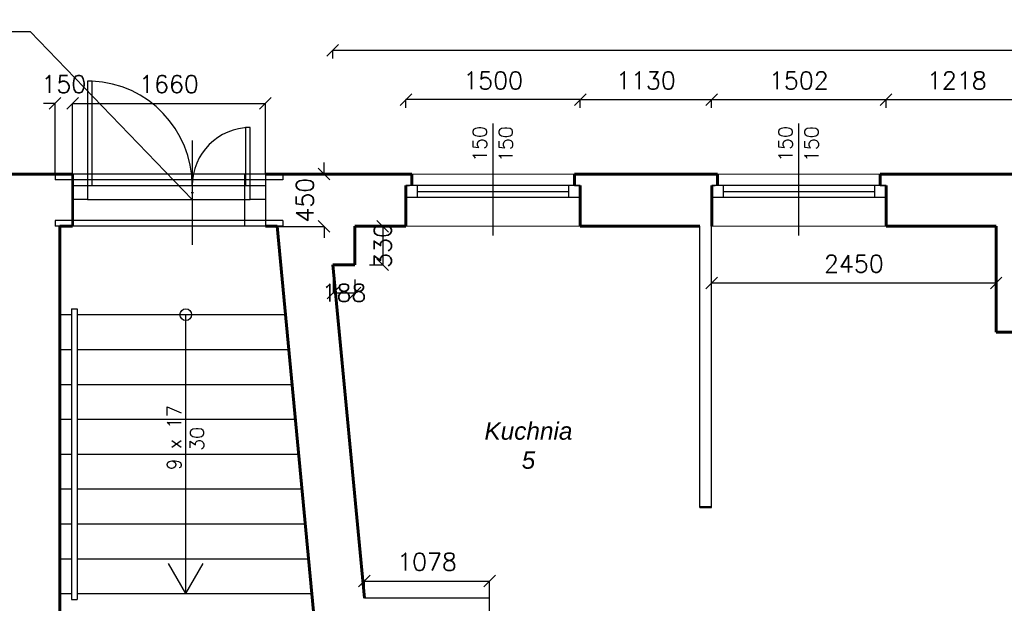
# Model space of a CAD drawing. Header units: millimetres. Extents: x -29041 to 64500, y 110629 to 283923.
# Tile 41 of 49: x 23348 to 31823, y 192978 to 198001. Entities that reach past the tile are written whole.
import ezdxf

# ---------------------------------------------------------------- set-up
doc = ezdxf.new("R2010")
doc.units = ezdxf.units.MM
doc.linetypes.add('DASHED', pattern=[0.75, 0.5, -0.25])
for name, color, linetype, lineweight in [('A_27-wyburzenia', 51, 'DASHED', 9), ('ISTN_PRZEKROJOWA', 7, 'Continuous', 60), ('ISTN_WIDOKOWA', 7, 'Continuous', 13), ('opis_okno', 44, 'Continuous', 13), ('opisy_pomieszczen', 1, 'Continuous', 20), ('PROJ_PPOŻ', 5, 'Continuous', 13)]:
    doc.layers.add(name, color=color, linetype=linetype, lineweight=lineweight)
for name, color, linetype in [('beton', 7, 'Continuous'), ('cienka', 1, 'Continuous'), ('konstrukcja', 3, 'Continuous'), ('sciany', 7, 'Continuous')]:
    doc.layers.add(name, color=color, linetype=linetype)
doc.styles.add('SLAWEK', font='simplex.shx', dxfattribs={"width": 0.7, "height": 1})
doc.styles.get("Standard").update_dxf_attribs({"font": 'arial.ttf'})
doc.styles.add('TXT 50', font='simplex.shx', dxfattribs={"height": 150})
doc.styles.add('txt150', font='arial.ttf', dxfattribs={"height": 150})
doc.dimstyles.new('wymiary1do50', dxfattribs={"dimtxt": 150, "dimasz": 100, "dimexe": 0.18, "dimexo": 0.066, "dimgap": 90, "dimtad": 1, "dimdec": 0, "dimzin": 0, "dimdsep": 46, "dimtxsty": 'txt150', "dimblk": 'OBLIQUE', "dimcen": 0.09, "dimclrd": 1, "dimclre": 1, "dimadec": 0, "dimazin": 0, "dimtfac": 1, "dimtdec": 0, "dimtix": 1, "dimtofl": 0, "dimtmove": 2, "dimatfit": 3, "dimfxl": 1, "dimtfillclr": 256, "dimtolj": 1, "dimtzin": 0, "dimarcsym": 0})

# ---------------------------------------------------------------- blocks, each defined once
blk = doc.blocks.new('_Oblique')
at = {"layer": 'sciany', "color": 0, "lineweight": -2}
blk.add_line((-0.5, -0.5), (0.5, 0.5), dxfattribs=at)
blk = doc.blocks.new('*D422')
at = {"layer": 'beton', "color": 1, "lineweight": -2}
for p, q in [((26042.7, 197667.2), (26042.7, 197737.3)), ((26042.7, 197737.1), (39412.7, 197737.1)), ((39412.7, 197667.2), (39412.7, 197737.3))]:
    blk.add_line(p, q, dxfattribs=at)
at = {"layer": 'Defpoints', "color": 0}
for p in [(39412.7, 197737.1), (26042.7, 197667.1), (39412.7, 197667.1)]:
    blk.add_point(p, dxfattribs=at)
at = {"layer": 'beton', "color": 1, "lineweight": -2, "xscale": 100, "yscale": 100, "zscale": 100, "rotation": 180}
blk.add_blockref('_Oblique', (26042.7, 197737.1), dxfattribs=at)
at = {"layer": 'beton', "color": 1, "lineweight": -2, "xscale": 100, "yscale": 100, "zscale": 100}
blk.add_blockref('_Oblique', (39412.7, 197737.1), dxfattribs=at)
at = {"layer": 'beton', "color": 0, "insert": (32727.7, 197902.1), "char_height": 150, "attachment_point": 5, "style": 'TXT 50'}
blk.add_mtext('\\A1;13370', dxfattribs=at)
blk = doc.blocks.new('*D448')
at = {"layer": 'beton', "color": 1, "lineweight": -2}
for p, q in [((26672.7, 197242.7), (26672.7, 197312.8)), ((28172.7, 197312.6), (26672.7, 197312.6)), ((28172.7, 197242.7), (28172.7, 197312.8))]:
    blk.add_line(p, q, dxfattribs=at)
at = {"layer": 'Defpoints', "color": 0}
for p in [(26672.7, 197312.6), (26672.7, 197242.6), (28172.7, 197242.6)]:
    blk.add_point(p, dxfattribs=at)
at = {"layer": 'beton', "color": 1, "lineweight": -2, "xscale": 100, "yscale": 100, "zscale": 100, "rotation": 180}
blk.add_blockref('_Oblique', (26672.7, 197312.6), dxfattribs=at)
at = {"layer": 'beton', "color": 1, "lineweight": -2, "xscale": 100, "yscale": 100, "zscale": 100}
blk.add_blockref('_Oblique', (28172.7, 197312.6), dxfattribs=at)
at = {"layer": 'beton', "color": 0, "insert": (27422.7, 197477.6), "char_height": 150, "attachment_point": 5, "style": 'TXT 50'}
blk.add_mtext('\\A1;1500', dxfattribs=at)
blk = doc.blocks.new('*D449')
at = {"layer": 'beton', "color": 1, "lineweight": -2}
for p, q in [((28172.7, 197242.7), (28172.7, 197312.8)), ((28172.7, 197312.6), (29302.7, 197312.6)), ((29302.7, 197242.7), (29302.7, 197312.8))]:
    blk.add_line(p, q, dxfattribs=at)
at = {"layer": 'Defpoints', "color": 0}
for p in [(29302.7, 197312.6), (28172.7, 197242.6), (29302.7, 197242.6)]:
    blk.add_point(p, dxfattribs=at)
at = {"layer": 'beton', "color": 1, "lineweight": -2, "xscale": 100, "yscale": 100, "zscale": 100, "rotation": 180}
blk.add_blockref('_Oblique', (28172.7, 197312.6), dxfattribs=at)
at = {"layer": 'beton', "color": 1, "lineweight": -2, "xscale": 100, "yscale": 100, "zscale": 100}
blk.add_blockref('_Oblique', (29302.7, 197312.6), dxfattribs=at)
at = {"layer": 'beton', "color": 0, "insert": (28737.7, 197477.6), "char_height": 150, "attachment_point": 5, "style": 'TXT 50'}
blk.add_mtext('\\A1;1130', dxfattribs=at)
blk = doc.blocks.new('*D450')
at = {"layer": 'beton', "color": 1, "lineweight": -2}
for p, q in [((29302.7, 197242.7), (29302.7, 197312.8)), ((29302.7, 197312.6), (30804.6, 197312.6)), ((30804.6, 197242.7), (30804.6, 197312.8))]:
    blk.add_line(p, q, dxfattribs=at)
at = {"layer": 'Defpoints', "color": 0}
for p in [(30804.6, 197312.6), (29302.7, 197242.6), (30804.6, 197242.6)]:
    blk.add_point(p, dxfattribs=at)
at = {"layer": 'beton', "color": 1, "lineweight": -2, "xscale": 100, "yscale": 100, "zscale": 100, "rotation": 180}
blk.add_blockref('_Oblique', (29302.7, 197312.6), dxfattribs=at)
at = {"layer": 'beton', "color": 1, "lineweight": -2, "xscale": 100, "yscale": 100, "zscale": 100}
blk.add_blockref('_Oblique', (30804.6, 197312.6), dxfattribs=at)
at = {"layer": 'beton', "color": 0, "insert": (30053.7, 197477.6), "char_height": 150, "attachment_point": 5, "style": 'TXT 50'}
blk.add_mtext('\\A1;1502', dxfattribs=at)
blk = doc.blocks.new('*D451')
at = {"layer": 'beton', "color": 1, "lineweight": -2}
for p, q in [((30804.6, 197242.7), (30804.6, 197312.8)), ((30804.6, 197312.6), (32022.7, 197312.6)), ((32022.7, 197242.7), (32022.7, 197312.8))]:
    blk.add_line(p, q, dxfattribs=at)
at = {"layer": 'Defpoints', "color": 0}
for p in [(32022.7, 197312.6), (30804.6, 197242.6), (32022.7, 197242.6)]:
    blk.add_point(p, dxfattribs=at)
at = {"layer": 'beton', "color": 1, "lineweight": -2, "xscale": 100, "yscale": 100, "zscale": 100, "rotation": 180}
blk.add_blockref('_Oblique', (30804.6, 197312.6), dxfattribs=at)
at = {"layer": 'beton', "color": 1, "lineweight": -2, "xscale": 100, "yscale": 100, "zscale": 100}
blk.add_blockref('_Oblique', (32022.7, 197312.6), dxfattribs=at)
at = {"layer": 'beton', "color": 0, "insert": (31413.7, 197477.6), "char_height": 150, "attachment_point": 5, "style": 'TXT 50'}
blk.add_mtext('\\A1;1218', dxfattribs=at)
blk = doc.blocks.new('*D486')
at = {"layer": 'beton', "color": 1, "lineweight": -2}
for p, q in [((29302.7, 195428.1), (29302.7, 195735.3)), ((29302.7, 195735.1), (31752.7, 195735.1)), ((31752.7, 195735), (31752.7, 195734.9))]:
    blk.add_line(p, q, dxfattribs=at)
at = {"layer": 'Defpoints', "color": 0}
for p in [(31752.7, 195735.1), (31752.7, 195735.1), (29302.7, 195428.1)]:
    blk.add_point(p, dxfattribs=at)
at = {"layer": 'beton', "color": 1, "lineweight": -2, "xscale": 100, "yscale": 100, "zscale": 100, "rotation": 180}
blk.add_blockref('_Oblique', (29302.7, 195735.1), dxfattribs=at)
at = {"layer": 'beton', "color": 1, "lineweight": -2, "xscale": 100, "yscale": 100, "zscale": 100}
blk.add_blockref('_Oblique', (31752.7, 195735.1), dxfattribs=at)
at = {"layer": 'beton', "color": 0, "insert": (30527.7, 195900.1), "char_height": 150, "attachment_point": 5, "style": 'TXT 50'}
blk.add_mtext('\\A1;2450', dxfattribs=at)
blk = doc.blocks.new('*D394')
at = {"layer": 'beton', "color": 1, "lineweight": -2}
for p, q in [((26314.6, 193022.4), (26314.6, 193170.2)), ((26314.6, 193170), (27392.7, 193170)), ((27392.7, 193022.4), (27392.7, 193170.2))]:
    blk.add_line(p, q, dxfattribs=at)
at = {"layer": 'Defpoints', "color": 0}
for p in [(27392.7, 193170), (26314.6, 193022.3), (27392.7, 193022.3)]:
    blk.add_point(p, dxfattribs=at)
at = {"layer": 'beton', "color": 1, "lineweight": -2, "xscale": 100, "yscale": 100, "zscale": 100, "rotation": 180}
blk.add_blockref('_Oblique', (26314.6, 193170), dxfattribs=at)
at = {"layer": 'beton', "color": 1, "lineweight": -2, "xscale": 100, "yscale": 100, "zscale": 100}
blk.add_blockref('_Oblique', (27392.7, 193170), dxfattribs=at)
at = {"layer": 'beton', "color": 0, "insert": (26853.7, 193335), "char_height": 150, "attachment_point": 5, "style": 'TXT 50'}
blk.add_mtext('\\A1;1078', dxfattribs=at)
blk = doc.blocks.new('*D395')
at = {"layer": 'beton', "color": 1, "lineweight": -2}
for p, q in [((26327.7, 196222.3), (26472.8, 196222.3)), ((26472.6, 196222.3), (26472.6, 195892.3)), ((26357.7, 195892.3), (26472.8, 195892.3))]:
    blk.add_line(p, q, dxfattribs=at)
at = {"layer": 'Defpoints', "color": 0}
for p in [(26327.6, 196222.3), (26357.7, 195892.3), (26472.6, 195892.3)]:
    blk.add_point(p, dxfattribs=at)
at = {"layer": 'beton', "color": 1, "lineweight": -2, "xscale": 100, "yscale": 100, "zscale": 100}
for p, rotation in [((26472.6, 196222.3), 90), ((26472.6, 195892.3), 270)]:
    blk.add_blockref('_Oblique', p, dxfattribs=dict(at, rotation=rotation))
at = {"layer": 'beton', "color": 0, "insert": (26472.6, 196057.3), "char_height": 150, "attachment_point": 5, "rotation": 90, "style": 'TXT 50'}
blk.add_mtext('\\A1;330', dxfattribs=at)
blk = doc.blocks.new('*D396')
at = {"layer": 'beton', "color": 1, "lineweight": -2}
for p, q in [((26044.7, 195755.6), (26044.7, 195649.6)), ((26232.7, 195766), (26232.7, 195649.6)), ((26044.7, 195649.8), (26232.7, 195649.8))]:
    blk.add_line(p, q, dxfattribs=at)
at = {"layer": 'Defpoints', "color": 0}
for p in [(26044.7, 195755.7), (26232.7, 195766.1), (26232.7, 195649.8)]:
    blk.add_point(p, dxfattribs=at)
at = {"layer": 'beton', "color": 1, "lineweight": -2, "xscale": 100, "yscale": 100, "zscale": 100, "rotation": 180}
blk.add_blockref('_Oblique', (26044.7, 195649.8), dxfattribs=at)
at = {"layer": 'beton', "color": 1, "lineweight": -2, "xscale": 100, "yscale": 100, "zscale": 100}
blk.add_blockref('_Oblique', (26232.7, 195649.8), dxfattribs=at)
at = {"layer": 'beton', "color": 0, "insert": (26138.7, 195649.8), "char_height": 150, "attachment_point": 5, "style": 'TXT 50'}
blk.add_mtext('\\A1;188', dxfattribs=at)
blk = doc.blocks.new('A$C3D70330D')
for p, q in [((-63, 45), (-63, -45)), ((-153, 6), (-13, 6)), ((-64, 0), (-62, 0)), ((-153, -6), (-13, -6))]:
    blk.add_line(p, q)
at = {"lineweight": 30}
for points in [[(-153, 6), (-149, 6), (-149, 96), (-153, 96)], [(-17, 6), (-13, 6), (-13, 56), (-17, 56)], [(-153, -6), (-166, -6), (-166, 6), (-153, 6)], [(0, -6), (-13, -6), (-13, 6), (0, 6)]]:
    blk.add_lwpolyline(points, close=True, dxfattribs=at)
for centre, radius, start, end in [((-153.16, 5.94), 90.16, 0.04091, 87.35518), ((-13, 6), 50, 90, 180)]:
    blk.add_arc(centre, radius, start, end)
blk = doc.blocks.new('*D552')
at = {"layer": 'beton', "color": 1, "lineweight": -2}
for p, q in [((23802.7, 196672.4), (23802.7, 197280.6)), ((23802.7, 197280.4), (25462.7, 197280.4)), ((25462.7, 196672.4), (25462.7, 197280.6))]:
    blk.add_line(p, q, dxfattribs=at)
at = {"layer": 'Defpoints', "color": 0}
for p in [(25462.7, 197280.4), (23802.7, 196672.3), (25462.7, 196672.3)]:
    blk.add_point(p, dxfattribs=at)
at = {"layer": 'beton', "color": 1, "lineweight": -2, "xscale": 100, "yscale": 100, "zscale": 100, "rotation": 180}
blk.add_blockref('_Oblique', (23802.7, 197280.4), dxfattribs=at)
at = {"layer": 'beton', "color": 1, "lineweight": -2, "xscale": 100, "yscale": 100, "zscale": 100}
blk.add_blockref('_Oblique', (25462.7, 197280.4), dxfattribs=at)
at = {"layer": 'beton', "color": 0, "insert": (24632.7, 197445.4), "char_height": 150, "attachment_point": 5, "style": 'TXT 50'}
blk.add_mtext('\\A1;1660', dxfattribs=at)
blk = doc.blocks.new('*D553')
at = {"layer": 'beton', "color": 1, "lineweight": -2}
for p, q in [((23652.7, 197280.4), (23552.7, 197280.4)), ((23652.7, 196672.4), (23652.7, 197280.6)), ((23802.7, 196222.4), (23802.7, 197280.6)), ((23802.7, 197280.4), (23902.7, 197280.4))]:
    blk.add_line(p, q, dxfattribs=at)
at = {"layer": 'Defpoints', "color": 0}
for p in [(23802.7, 197280.4), (23652.7, 196672.3), (23802.7, 196222.3)]:
    blk.add_point(p, dxfattribs=at)
at = {"layer": 'beton', "color": 1, "lineweight": -2, "xscale": 100, "yscale": 100, "zscale": 100}
blk.add_blockref('_Oblique', (23652.7, 197280.4), dxfattribs=at)
at = {"layer": 'beton', "color": 1, "lineweight": -2, "xscale": 100, "yscale": 100, "zscale": 100, "rotation": 180}
blk.add_blockref('_Oblique', (23802.7, 197280.4), dxfattribs=at)
at = {"layer": 'beton', "color": 0, "insert": (23727.7, 197445.4), "char_height": 150, "attachment_point": 5, "style": 'TXT 50'}
blk.add_mtext('\\A1;150', dxfattribs=at)
blk = doc.blocks.new('*D558')
at = {"layer": 'beton', "color": 1, "lineweight": -2}
for p, q in [((25968, 196672.3), (25968, 196772.3)), ((25462.8, 196672.3), (25968.2, 196672.3)), ((25462.8, 196222.3), (25968.2, 196222.3)), ((25968, 196222.3), (25968, 196122.3))]:
    blk.add_line(p, q, dxfattribs=at)
at = {"layer": 'Defpoints', "color": 0}
for p in [(25462.7, 196672.3), (25462.7, 196222.3), (25968, 196222.3)]:
    blk.add_point(p, dxfattribs=at)
at = {"layer": 'beton', "color": 1, "lineweight": -2, "xscale": 100, "yscale": 100, "zscale": 100}
for p, rotation in [((25968, 196672.3), 270), ((25968, 196222.3), 90)]:
    blk.add_blockref('_Oblique', p, dxfattribs=dict(at, rotation=rotation))
at = {"layer": 'beton', "color": 0, "insert": (25803, 196447.3), "char_height": 150, "attachment_point": 5, "rotation": 90, "style": 'TXT 50'}
blk.add_mtext('\\A1;450', dxfattribs=at)

msp = doc.modelspace()

# ---------------------------------------------------------------- linework, layer by layer
at = {"ltscale": 50}
for p, q in [((26722.73327, 196572.34917), (26672.73327, 196572.34917)), ((28122.73327, 196572.34917), (28172.73327, 196572.34917)), ((29354.59074, 196572.34917), (29304.59074, 196572.34917)), ((30754.59074, 196572.34917), (30804.59074, 196572.34917))]:
    msp.add_line(p, q, dxfattribs=at)
at = {"layer": 'A_27-wyburzenia', "ltscale": 0.2}
for p, q in [((23802.73327, 196672.34917), (23842.73327, 196672.34917)), ((23802.73327, 196222.34917), (23842.73327, 196222.34917))]:
    msp.add_line(p, q, dxfattribs=at)
at = {"layer": 'beton'}
for p, q in [((25282.73327, 196672.34917), (25282.73327, 196222.34917)), ((25462.73327, 196672.34917), (25462.73327, 196222.34917))]:
    msp.add_line(p, q, dxfattribs=at)
at = {"layer": 'cienka'}
for p, q in [((20289.49282, 197898.74276), (23437.51069, 197898.74276)), ((23437.51069, 197898.74276), (24832.73327, 196452.34917)), ((27422.73327, 196142.34917), (27422.73327, 197105.89593)), ((30054.59074, 196142.34917), (30054.59074, 197105.89593)), ((26672.73327, 196572.34917), (26702.73327, 196572.34917)), ((26702.73327, 196572.34917), (26672.73327, 196572.34917)), ((28172.73327, 196572.34917), (26672.73327, 196572.34917)), ((26772.73327, 196472.34917), (26772.73327, 196572.34917)), ((28072.73327, 196572.34917), (28072.73327, 196472.34917)), ((29304.59074, 196572.34917), (29334.59074, 196572.34917)), ((29334.59074, 196572.34917), (29304.59074, 196572.34917)), ((30804.59074, 196572.34917), (29304.59074, 196572.34917)), ((29404.59074, 196472.34917), (29404.59074, 196572.34917)), ((30704.59074, 196572.34917), (30704.59074, 196472.34917)), ((26672.73327, 196472.34917), (28172.73327, 196472.34917)), ((26772.73327, 196522.34917), (28072.73327, 196522.34917)), ((29304.59074, 196472.34917), (30804.59074, 196472.34917)), ((29404.59074, 196522.34917), (30704.59074, 196522.34917)), ((29202.73327, 193812.34917), (29202.73327, 196222.34917)), ((29302.73327, 193812.34917), (29302.73327, 196222.34917)), ((23692.73327, 195462.34917), (23792.73327, 195462.34917)), ((23792.73327, 195512.34917), (23792.73327, 193012.34917)), ((23792.73327, 195512.34917), (23842.73327, 195512.34917)), ((23842.73327, 195512.34917), (23842.73327, 193012.34917)), ((23842.73327, 195462.34917), (25634.73673, 195462.34917)), ((24777.42467, 193062.34917), (24777.42467, 195462.34917)), ((23692.73327, 195162.34917), (23792.73327, 195162.34917)), ((23842.73327, 195162.34917), (25663.15915, 195162.34917)), ((23692.73327, 194862.34917), (23792.73327, 194862.34917)), ((23842.73327, 194862.34917), (25691.58157, 194862.34917)), ((23692.73327, 194562.34917), (23792.73327, 194562.34917)), ((23842.73327, 194562.34917), (25720.00398, 194562.34917)), ((23692.73327, 194262.34917), (23792.73327, 194262.3083)), ((23842.73327, 194262.28786), (25748.50601, 194261.50888)), ((23692.73327, 193962.34917), (23792.73327, 193962.34917)), ((23842.73327, 193962.34917), (25776.84882, 193962.34917)), ((29202.73327, 193812.34917), (29302.73327, 193812.34917)), ((29202.73327, 193802.34917), (29202.73327, 193812.34917)), ((29202.73327, 193802.34917), (29302.73327, 193802.34917)), ((29302.73327, 193802.34917), (29302.73327, 193812.34917)), ((23692.73327, 193662.34917), (23792.73327, 193662.34917)), ((23842.73327, 193662.34917), (25805.27124, 193662.34917)), ((23692.73327, 193362.34917), (23792.73327, 193362.34917)), ((23842.73327, 193362.34917), (25833.69366, 193362.34917)), ((24777.42467, 193062.34917), (24627.42467, 193322.15679)), ((24777.42467, 193062.34917), (24927.42467, 193322.15679)), ((23692.73327, 193062.34917), (23792.73327, 193062.34917)), ((23842.73327, 193062.34917), (25862.11608, 193062.34917)), ((23792.73327, 193012.34917), (23842.73327, 193012.34917)), ((27392.73327, 193022.34917), (26314.64107, 193022.34917)), ((27392.73327, 192742.34917), (27392.73327, 193022.34917))]:
    msp.add_line(p, q, dxfattribs=at)
msp.add_circle((24777.42467, 195462.34917), 50, dxfattribs=at)
at = {"layer": 'ISTN_PRZEKROJOWA'}
for p, q in [((23272.73327, 196672.34917), (23802.73327, 196672.34917)), ((25462.73327, 196672.34917), (26722.73327, 196672.34917)), ((26722.73327, 196572.34917), (26722.73327, 196672.34917)), ((28122.73327, 196672.34917), (29354.59074, 196672.34917)), ((28122.73327, 196572.34917), (28122.73327, 196672.34917)), ((29354.59074, 196572.34917), (29354.59074, 196672.34917)), ((30754.59074, 196672.34917), (32072.73327, 196672.34917)), ((30754.59074, 196572.34917), (30754.59074, 196672.34917)), ((26672.73327, 196572.34917), (26672.73327, 196222.34917)), ((28172.73327, 196222.34917), (28172.73327, 196572.34917)), ((28172.73327, 196222.34917), (28172.73327, 196572.34917)), ((28172.73327, 196222.34917), (28172.73327, 196572.34917)), ((29304.59074, 196572.34917), (29304.59074, 196222.34917)), ((30804.59074, 196222.34917), (30804.59074, 196572.34917)), ((30804.59074, 196222.34917), (30804.59074, 196572.34917)), ((30804.59074, 196222.34917), (30804.59074, 196572.34917)), ((23692.73327, 196222.34917), (23692.73327, 191892.34917)), ((23692.73327, 196222.34917), (23802.73327, 196222.34917)), ((23692.73327, 196222.34917), (23802.73327, 196222.34917)), ((25462.73327, 196222.34917), (25562.73327, 196222.34917)), ((25562.73327, 196222.34917), (25972.96351, 191892.34917)), ((26672.73327, 196222.34917), (26232.73327, 196222.34917)), ((26232.73327, 196222.34917), (26232.73327, 195892.34917)), ((28172.73327, 196222.34917), (29202.73327, 196222.34917)), ((30804.59074, 196222.34917), (31752.73327, 196222.34917)), ((31752.73327, 195312.34917), (31752.73327, 196222.34917)), ((26232.73327, 195892.34917), (26042.73327, 195892.34917)), ((26042.73327, 195892.34917), (26314.64107, 193022.34917)), ((31892.73327, 195312.34917), (31752.73327, 195312.34917))]:
    msp.add_line(p, q, dxfattribs=at)
at = {"layer": 'ISTN_WIDOKOWA', "linetype": 'DASHED', "lineweight": 15, "ltscale": 0.5}
for p, q in [((25462.73327, 196672.34917), (23802.73327, 196672.34917)), ((23802.73327, 196222.34917), (25462.73327, 196222.34917))]:
    msp.add_line(p, q, dxfattribs=at)
at = {"layer": 'ISTN_WIDOKOWA'}
for p, q in [((28122.73327, 196672.34917), (26722.73327, 196672.34917)), ((30754.59074, 196672.34917), (29354.59074, 196672.34917)), ((26672.73327, 196222.34917), (28172.73327, 196222.34917)), ((29304.59074, 196222.34917), (30804.59074, 196222.34917))]:
    msp.add_line(p, q, dxfattribs=at)
at = {"layer": 'konstrukcja'}
for p, q in [((25612.73327, 196672.34917), (23652.73327, 196672.34917)), ((23652.73327, 196672.34917), (23652.73327, 196622.34917)), ((25612.73327, 196622.34917), (23652.73327, 196622.34917)), ((25612.73327, 196672.34917), (25612.73327, 196622.34917)), ((25612.73327, 196272.34917), (23652.73327, 196272.34917)), ((23652.73327, 196272.34917), (23652.73327, 196222.34917)), ((25612.73327, 196222.34917), (23652.73327, 196222.34917)), ((25612.73327, 196272.34917), (25612.73327, 196222.34917))]:
    msp.add_line(p, q, dxfattribs=at)
at = {"layer": 'PROJ_PPOŻ', "lineweight": 53, "ltscale": 0.2}
msp.add_line((23802.73327, 196672.34917), (23802.73327, 196222.34917), dxfattribs=at)

# ---------------------------------------------------------------- block references
at = {"layer": 'cienka', "xscale": 10, "yscale": 10, "zscale": 10}
msp.add_blockref('A$C3D70330D', (25462.73327, 196512.34917), dxfattribs=at)

# ---------------------------------------------------------------- texts
at = {"layer": 'cienka', "style": 'SLAWEK'}
for s, p in [('150', (27590.95971, 196775.15664)), ('150', (29999.20172, 196776.87527)), ('150', (30222.81718, 196775.15664)), ('9 x 17', (24736.77869, 194122.5456)), ('30', (24934.05215, 194290.62172))]:
    msp.add_text(s, height=120, rotation=90, dxfattribs=at).set_placement(p)
at = {"layer": 'opis_okno', "lineweight": 9, "style": 'SLAWEK'}
msp.add_text('150', height=120, rotation=90, dxfattribs=at).set_placement((27367.34425, 196776.87527))
at = {"layer": 'opisy_pomieszczen', "lineweight": 18, "insert": (27118.3436, 194535.93486), "char_height": 150, "width": 1216.6065571, "attachment_point": 1}
msp.add_mtext('\\pxqc;{\\fArial|b0|i1|c238|p34;\\C0;Kuchnia\\P\\pxqc;5  }', dxfattribs=at)

# ---------------------------------------------------------------- dimensions: what is measured, and where the dimension line sits
at = {"layer": 'beton'}
for base, p1, p2, picture, middle in [((39412.73327, 197737.10247), (26042.73327, 197667.10247), (39412.73327, 197667.10247), '*D422', (32727.73327, 197902.10247)), ((26672.73327, 197312.59047), (28172.73327, 197242.59047), (26672.73327, 197242.59047), '*D448', (27422.73327, 197477.59047)), ((29302.73327, 197312.59047), (28172.73327, 197242.59047), (29302.73327, 197242.59047), '*D449', (28737.73327, 197477.59047)), ((30804.59074, 197312.59047), (29302.73327, 197242.59047), (30804.59074, 197242.59047), '*D450', (30053.662, 197477.59047)), ((32022.73327, 197312.59047), (30804.59074, 197242.59047), (32022.73327, 197242.59047), '*D451', (31413.662, 197477.59047)), ((23802.73327, 197280.39649), (23652.73327, 196672.34917), (23802.73327, 196222.34917), '*D553', (23727.73327, 197445.39649)), ((25462.73327, 197280.39649), (23802.73327, 196672.34917), (25462.73327, 196672.34917), '*D552', (24632.73327, 197445.39649)), ((31752.73327, 195735.10842), (29302.73327, 195428.07238), (31752.73327, 195735.10842), '*D486', (30527.73327, 195900.10842)), ((27392.73327, 193170.0186), (26314.64107, 193022.34917), (27392.73327, 193022.34917), '*D394', (26853.68717, 193335.0186))]:
    dim = msp.add_linear_dim(base=base, p1=p1, p2=p2, dimstyle='wymiary1do50', override={"dimtxsty": 'TXT 50'}, dxfattribs=at)
    dim.commit()
    dim.dimension.update_dxf_attribs({"geometry": picture, "text_midpoint": middle})
dim = msp.add_linear_dim(base=(25967.97195, 196222.34917), p1=(25462.73327, 196672.34917), p2=(25462.73327, 196222.34917), angle=90, dimstyle='wymiary1do50', override={"dimtxsty": 'TXT 50'}, dxfattribs=at)
dim.commit()
dim.dimension.update_dxf_attribs({"geometry": '*D558', "text_midpoint": (25802.97195, 196447.34917)})
dim = msp.add_linear_dim(base=(26472.60085, 195892.34917), p1=(26327.5885, 196222.34917), p2=(26357.66706, 195892.34917), angle=90, dimstyle='wymiary1do50', override={"dimtxsty": 'TXT 50'}, dxfattribs=at)
dim.commit()
dim.dimension.update_dxf_attribs({"geometry": '*D395', "text_midpoint": (26472.60085, 196057.34917), "dimtype": 160})
dim = msp.add_linear_dim(base=(26232.73327, 195649.80539), p1=(26044.70561, 195755.66821), p2=(26232.73327, 195766.07728), dimstyle='wymiary1do50', override={"dimtxsty": 'TXT 50'}, dxfattribs=at)
dim.commit()
dim.dimension.update_dxf_attribs({"geometry": '*D396', "text_midpoint": (26138.71944, 195649.80539), "dimtype": 160})

doc.saveas('drawing.dxf')
